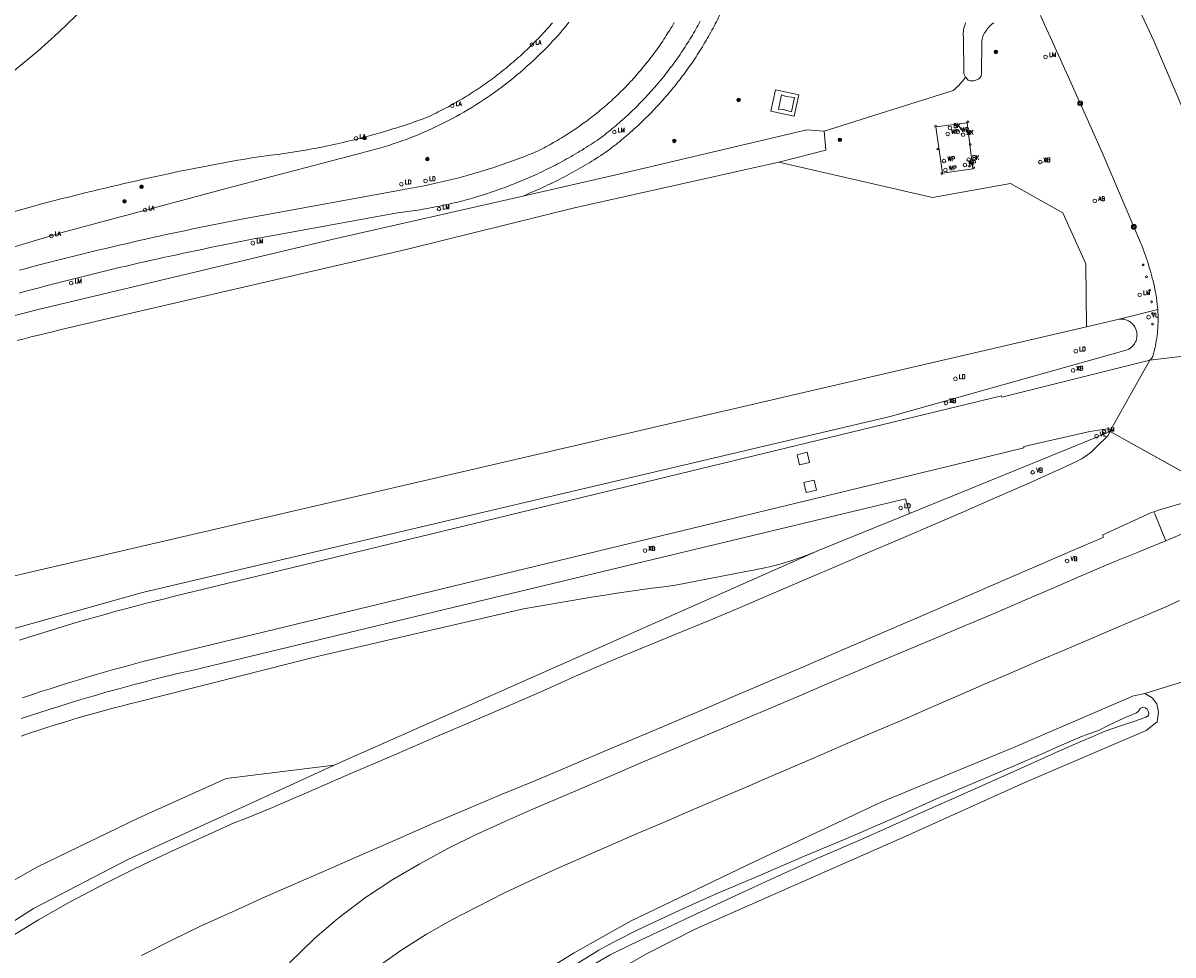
# Model space of a CAD drawing. Header units: metres. Extents: x 138165 to 154469, y 480134 to 494189.
# Tile 160 of 256: x 145928 to 146086, y 485339 to 485467. Entities that reach past the tile are written whole.
import ezdxf

# ---------------------------------------------------------------- set-up
doc = ezdxf.new("R2010")
doc.units = ezdxf.units.M
doc.header["$LTSCALE"] = 0.001
doc.header["$MEASUREMENT"] = 0
for name, color, linetype, lineweight in [('TOP-L-topo objecten punt', 7, 'Continuous', 0), ('TOP-L-topo objecten vlak', 7, 'Continuous', 0), ('TOP-L-water beschoeiing', 7, 'Continuous', 0)]:
    doc.layers.add(name, color=color, linetype=linetype, lineweight=lineweight)
doc.styles.add('Style-STANDARD', font='STANDARD.shx')

# ---------------------------------------------------------------- blocks, each defined once
blk = doc.blocks.new('24')
at = {"layer": 'TOP-L-topo objecten punt', "color": 7, "linetype": 'Continuous', "lineweight": 0}
for radius in [0.025, 0.0182, 0.0115, 0.005]:
    blk.add_circle((0, 0), radius, dxfattribs=at)
blk = doc.blocks.new('40')
at = {"layer": 'TOP-L-topo objecten punt', "color": 7, "linetype": 'Continuous', "lineweight": 0}
blk.add_circle((0, 0), 0.025, dxfattribs=at)
at = {"layer": 'TOP-L-topo objecten punt', "color": 7, "linetype": 'Continuous', "lineweight": 0, "style": 'Style-STANDARD'}
blk.add_text('LA', height=0.06, dxfattribs=at).set_placement((0.048, 0))
blk = doc.blocks.new('72')
at = {"layer": 'TOP-L-topo objecten punt', "color": 7, "linetype": 'Continuous', "lineweight": 0}
blk.add_circle((0, 0), 0.025, dxfattribs=at)
at = {"layer": 'TOP-L-topo objecten punt', "color": 7, "linetype": 'Continuous', "lineweight": 0, "style": 'Style-STANDARD'}
blk.add_text('BK', height=0.06, dxfattribs=at).set_placement((0.0483, 0))
blk = doc.blocks.new('39')
at = {"layer": 'TOP-L-topo objecten punt', "color": 7, "linetype": 'Continuous', "lineweight": 0}
for p, q in [((0.0175, 0.0175), (-0.0175, 0.0175)), ((-0.0175, 0.0175), (-0.0175, -0.0175)), ((0.0175, 0.0175), (0.0175, -0.0175)), ((0.0175, -0.0175), (-0.0175, -0.0175))]:
    blk.add_line(p, q, dxfattribs=at)
blk.add_circle((0, 0), 0.0332, dxfattribs=at)
blk = doc.blocks.new('121')
at = {"layer": 'TOP-L-topo objecten punt', "color": 7, "linetype": 'Continuous', "lineweight": 0}
blk.add_circle((0, 0), 0.025, dxfattribs=at)
at = {"layer": 'TOP-L-topo objecten punt', "color": 7, "linetype": 'Continuous', "lineweight": 0, "style": 'Style-STANDARD'}
blk.add_text('LD', height=0.06, dxfattribs=at).set_placement((0.0483, 0))
blk = doc.blocks.new('73')
at = {"layer": 'TOP-L-topo objecten punt', "color": 7, "linetype": 'Continuous', "lineweight": 0}
blk.add_circle((0, 0), 0.025, dxfattribs=at)
at = {"layer": 'TOP-L-topo objecten punt', "color": 7, "linetype": 'Continuous', "lineweight": 0, "style": 'Style-STANDARD'}
blk.add_text('WP', height=0.06, dxfattribs=at).set_placement((0.0483, 0))
blk = doc.blocks.new('15')
at = {"layer": 'TOP-L-topo objecten punt', "color": 7, "linetype": 'Continuous', "lineweight": 0}
blk.add_circle((0, 0), 0.025, dxfattribs=at)
at = {"layer": 'TOP-L-topo objecten punt', "color": 7, "linetype": 'Continuous', "lineweight": 0, "style": 'Style-STANDARD'}
blk.add_text('VL', height=0.06, dxfattribs=at).set_placement((0.0483, 0))
blk = doc.blocks.new('16')
at = {"layer": 'TOP-L-topo objecten punt', "color": 7, "linetype": 'Continuous', "lineweight": 0}
blk.add_circle((0, 0), 0.025, dxfattribs=at)
at = {"layer": 'TOP-L-topo objecten punt', "color": 7, "linetype": 'Continuous', "lineweight": 0, "style": 'Style-STANDARD'}
blk.add_text('LM', height=0.06, dxfattribs=at).set_placement((0.0483, 0))
blk = doc.blocks.new('10')
at = {"layer": 'TOP-L-topo objecten punt', "linetype": 'Continuous', "lineweight": 0}
blk.add_circle((0, 0), 0.0125, dxfattribs=at)
blk = doc.blocks.new('14')
at = {"layer": 'TOP-L-topo objecten punt', "color": 7, "linetype": 'Continuous', "lineweight": 0}
blk.add_circle((0, 0), 0.025, dxfattribs=at)
at = {"layer": 'TOP-L-topo objecten punt', "color": 7, "linetype": 'Continuous', "lineweight": 0, "style": 'Style-STANDARD'}
blk.add_text('VB', height=0.06, dxfattribs=at).set_placement((0.0483, 0))
blk = doc.blocks.new('11')
at = {"layer": 'TOP-L-topo objecten punt', "color": 7, "linetype": 'Continuous', "lineweight": 0}
blk.add_circle((0, 0), 0.025, dxfattribs=at)
at = {"layer": 'TOP-L-topo objecten punt', "color": 7, "linetype": 'Continuous', "lineweight": 0, "style": 'Style-STANDARD'}
blk.add_text('AB', height=0.06, dxfattribs=at).set_placement((0.0483, 0))

msp = doc.modelspace()

# ---------------------------------------------------------------- linework, layer by layer
at = {"layer": 'TOP-L-topo objecten vlak', "flags": 128}
for points in [[(145941.8, 485475.71), (145940.11, 485473.61), (145937.7, 485470.84), (145935.37, 485468.39), (145932.97, 485466.04), (145930.14, 485463.49), (145926.8, 485460.76), (145923.53, 485458.35), (145920.03, 485456.02), (145916.18, 485453.72), (145911.79, 485451.43), (145907.92, 485449.66), (145903.98, 485448.1), (145901.16, 485447.11)], [(146079.44, 485473.36), (146083.35, 485464.89), (146087.5, 485455.26), (146088.05, 485453.99), (146088.79, 485452.29), (146089.52, 485450.6), (146090.24, 485448.9), (146090.97, 485447.21), (146091.69, 485445.51), (146092.4, 485443.81), (146093.11, 485442.12), (146093.82, 485440.42), (146094.52, 485438.72), (146095.22, 485437.02), (146095.92, 485435.32), (146097.55, 485431.39), (146098.38, 485429.1)], [(146024.7, 485470.48), (146024.57, 485470.18), (146024.43, 485469.88), (146024.3, 485469.58), (146024.16, 485469.28), (146024.02, 485468.99), (146023.88, 485468.69), (146023.74, 485468.4), (146023.6, 485468.1), (146023.45, 485467.81), (146023.3, 485467.52), (146023.15, 485467.23), (146023, 485466.94), (146022.85, 485466.65), (146022.69, 485466.36), (146022.53, 485466.08), (146022.37, 485465.79), (146022.21, 485465.51), (146022.05, 485465.22), (146021.88, 485464.94), (146021.72, 485464.66), (146021.55, 485464.38)], [(146021.55, 485464.38), (146021.72, 485464.66), (146021.88, 485464.94), (146022.05, 485465.22), (146022.21, 485465.51), (146022.37, 485465.79), (146022.53, 485466.08), (146022.69, 485466.36), (146022.85, 485466.65), (146023, 485466.94), (146023.15, 485467.23), (146023.3, 485467.52), (146023.45, 485467.81), (146023.6, 485468.1), (146023.74, 485468.4), (146023.88, 485468.69), (146024.02, 485468.99), (146024.16, 485469.28), (146024.3, 485469.58), (146024.43, 485469.88), (146024.57, 485470.18), (146024.7, 485470.48)], [(145903.64, 485429.62), (145933.27, 485438.57), (145957.54, 485445.04), (145974.67, 485449.55), (145975.28, 485449.7), (145975.89, 485449.86), (145976.49, 485450.02), (145977.1, 485450.19), (145977.7, 485450.37), (145978.3, 485450.56), (145978.9, 485450.75), (145979.5, 485450.96), (145980.09, 485451.16), (145980.68, 485451.38), (145981.27, 485451.6), (145981.86, 485451.83), (145982.44, 485452.07), (145983.02, 485452.31), (145983.6, 485452.56), (145984.17, 485452.82), (145984.74, 485453.09), (145985.31, 485453.36), (145985.88, 485453.64), (145986.44, 485453.92), (145986.99, 485454.22), (145987.55, 485454.52), (145988.1, 485454.82), (145988.64, 485455.13), (145989.19, 485455.45), (145989.73, 485455.78), (145990.26, 485456.11), (145990.79, 485456.45), (145991.32, 485456.79), (145991.84, 485457.14), (145992.36, 485457.5), (145992.87, 485457.86), (145993.38, 485458.23), (145993.89, 485458.61), (145994.39, 485458.99), (145994.88, 485459.38), (145995.37, 485459.78), (145995.86, 485460.18), (145996.34, 485460.58), (145996.82, 485460.99), (145997.29, 485461.41), (145997.75, 485461.83), (145998.21, 485462.26), (145998.67, 485462.7), (145999.12, 485463.14), (145999.54, 485463.54), (145999.95, 485463.96), (146000.36, 485464.38), (146000.76, 485464.8), (146001.16, 485465.23), (146001.55, 485465.66), (146001.93, 485466.1), (146002.31, 485466.55), (146002.68, 485466.99), (146003.05, 485467.45)], [(146020.93, 485467.32), (146021.08, 485467.6)], [(146083.92, 485428.03), (146083.89, 485428.39), (146083.85, 485428.78), (146083.8, 485429.18), (146083.74, 485429.58), (146083.68, 485429.98), (146083.61, 485430.38), (146083.53, 485430.77), (146083.45, 485431.16), (146083.36, 485431.56), (146083.26, 485431.95), (146083.16, 485432.34), (146083.05, 485432.72), (146082.94, 485433.11), (146082.82, 485433.56), (146082.75, 485433.79), (146082.69, 485434.01), (146082.62, 485434.24), (146082.55, 485434.46), (146082.48, 485434.69), (146082.4, 485434.91), (146082.33, 485435.13), (146082.25, 485435.35), (146082.17, 485435.58), (146082.09, 485435.8), (146082.01, 485436.02), (146081.93, 485436.23), (146081.84, 485436.45), (146081.75, 485436.67), (146081.66, 485436.89), (146081.57, 485437.1), (146081.48, 485437.32), (146081.38, 485437.53), (146080.63, 485439.37), (146076.29, 485449.58), (146073.25, 485456.33), (146072.74, 485457.47), (146072.2, 485458.69), (146071.66, 485459.9), (146071.11, 485461.11), (146070.57, 485462.33), (146070.02, 485463.54), (146069.47, 485464.75), (146068.92, 485465.96), (146068.36, 485467.17), (146067.81, 485468.38)], [(145907.17, 485435.91), (145930.67, 485442.53), (145931.54, 485442.76), (145932.41, 485442.98), (145933.27, 485443.2), (145934.14, 485443.42), (145935.01, 485443.64), (145935.88, 485443.85), (145936.75, 485444.07), (145937.61, 485444.28), (145938.48, 485444.49), (145939.36, 485444.7), (145940.23, 485444.9), (145941.1, 485445.11), (145941.97, 485445.31), (145942.84, 485445.51), (145943.71, 485445.71), (145944.59, 485445.91), (145945.46, 485446.1), (145946.33, 485446.29), (145947.21, 485446.48), (145948.08, 485446.67), (145948.96, 485446.86), (145949.83, 485447.04), (145950.39, 485447.16), (145951.11, 485447.3), (145951.82, 485447.44), (145952.54, 485447.58), (145953.26, 485447.72), (145953.98, 485447.86), (145954.7, 485447.99), (145955.42, 485448.12), (145956.14, 485448.25), (145956.87, 485448.38), (145957.59, 485448.51), (145958.31, 485448.63), (145959.03, 485448.76), (145959.75, 485448.88), (145960.13, 485448.94), (145962.1, 485449.2), (145962.54, 485449.26), (145962.98, 485449.31), (145963.41, 485449.37), (145963.85, 485449.43), (145964.28, 485449.5), (145964.72, 485449.56), (145965.15, 485449.63), (145965.59, 485449.7), (145966.02, 485449.77), (145966.46, 485449.84), (145966.89, 485449.92), (145967.33, 485449.99), (145967.76, 485450.07), (145968.19, 485450.15), (145968.62, 485450.24), (145969.06, 485450.32), (145969.49, 485450.41), (145969.92, 485450.5), (145970.35, 485450.59), (145970.78, 485450.68), (145971.21, 485450.77), (145971.64, 485450.87), (145972.07, 485450.97), (145972.5, 485451.07), (145972.93, 485451.17), (145973.35, 485451.28), (145973.78, 485451.38), (145974.21, 485451.49), (145974.63, 485451.6), (145975.06, 485451.71), (145975.48, 485451.83), (145975.91, 485451.94), (145976.33, 485452.06), (145976.76, 485452.18), (145977.18, 485452.3), (145977.6, 485452.42), (145978.03, 485452.55), (145978.45, 485452.68), (145978.87, 485452.81), (145979.29, 485452.94), (145979.71, 485453.07), (145980.13, 485453.21), (145980.55, 485453.34), (145980.96, 485453.48), (145981.38, 485453.62), (145981.8, 485453.77), (145982.21, 485453.91), (145982.63, 485454.06), (145983.04, 485454.2), (145983.36, 485454.32), (145983.65, 485454.45), (145983.94, 485454.59), (145984.23, 485454.72), (145984.51, 485454.86), (145984.8, 485455), (145985.08, 485455.14), (145985.36, 485455.28), (145985.65, 485455.43), (145985.93, 485455.57), (145986.21, 485455.72), (145986.49, 485455.87), (145986.77, 485456.03), (145987.05, 485456.18), (145987.33, 485456.33), (145987.6, 485456.49), (145987.88, 485456.65), (145988.15, 485456.81), (145988.43, 485456.97), (145988.7, 485457.14), (145988.97, 485457.3), (145989.24, 485457.47), (145989.51, 485457.64), (145989.78, 485457.81), (145990.04, 485457.98), (145990.31, 485458.16), (145990.57, 485458.33), (145990.84, 485458.51), (145991.1, 485458.69), (145991.36, 485458.87), (145991.62, 485459.05), (145991.88, 485459.24), (145992.14, 485459.42), (145992.4, 485459.61), (145992.65, 485459.8), (145992.91, 485459.99), (145993.16, 485460.18), (145993.41, 485460.38), (145993.66, 485460.57), (145993.91, 485460.77), (145994.16, 485460.97), (145994.41, 485461.17), (145994.65, 485461.37), (145994.9, 485461.57), (145995.14, 485461.78), (145995.38, 485461.98), (145995.62, 485462.19), (145995.86, 485462.4), (145996.1, 485462.61), (145996.34, 485462.82), (145996.57, 485463.04), (145996.81, 485463.25), (145997.04, 485463.47), (145997.27, 485463.69), (145997.5, 485463.91), (145997.73, 485464.13), (145997.95, 485464.35), (145998.18, 485464.57), (145998.4, 485464.8), (145998.63, 485465.03), (145998.85, 485465.25), (145999.07, 485465.48), (145999.29, 485465.71), (145999.51, 485465.95), (145999.72, 485466.18), (145999.93, 485466.41), (146000.15, 485466.65), (146000.36, 485466.89), (146000.57, 485467.13), (146000.78, 485467.37)], [(146017.51, 485467.42), (146017.36, 485467.16), (146017.21, 485466.9), (146017.06, 485466.65), (146016.9, 485466.39), (146016.74, 485466.14), (146016.42, 485465.63), (146016.26, 485465.38), (146016.1, 485465.13), (146015.93, 485464.88), (146015.76, 485464.63), (146015.42, 485464.14), (146015.25, 485463.9), (146015.08, 485463.65), (146014.9, 485463.41), (146014.72, 485463.17), (146014.55, 485462.93), (146014.36, 485462.69), (146014.18, 485462.45), (146014, 485462.22), (146013.81, 485461.98), (146013.63, 485461.75), (146013.25, 485461.28), (146013.06, 485461.06), (146012.86, 485460.83), (146012.67, 485460.6), (146012.47, 485460.37), (146012.28, 485460.15), (146012.08, 485459.93), (146011.88, 485459.7), (146011.67, 485459.48), (146011.47, 485459.26), (146011.27, 485459.05), (146011.06, 485458.83), (146010.85, 485458.61), (146010.43, 485458.19), (146010.22, 485457.98), (146010.01, 485457.77), (146009.79, 485457.56), (146009.58, 485457.35), (146009.36, 485457.15), (146009.14, 485456.94), (146008.92, 485456.74), (146008.7, 485456.54), (146008.47, 485456.34), (146008.25, 485456.14), (146008.02, 485455.95), (146007.8, 485455.75), (146007.57, 485455.56), (146007.34, 485455.37), (146007.11, 485455.18), (146006.88, 485454.99), (146006.64, 485454.8), (146006.41, 485454.62), (146006.17, 485454.43), (146005.93, 485454.25), (146005.46, 485453.89), (146005.21, 485453.71), (146004.97, 485453.54), (146004.73, 485453.36), (146004.49, 485453.19), (146004.24, 485453.02), (146003.99, 485452.85), (146003.75, 485452.68), (146003.5, 485452.52), (146003.25, 485452.35), (146003, 485452.19), (146002.74, 485452.03), (146002.49, 485451.87), (146002.24, 485451.71), (146001.98, 485451.55), (146001.73, 485451.4), (146001.47, 485451.25), (146001.21, 485451.1), (146000.95, 485450.95), (146000.69, 485450.8), (146000.43, 485450.65), (146000.17, 485450.51), (145999.9, 485450.37), (145999.64, 485450.23), (145999.37, 485450.09), (145999.11, 485449.95), (145998.84, 485449.82), (145998.61, 485449.7), (145998.23, 485449.55), (145997.85, 485449.4), (145997.47, 485449.24), (145997.09, 485449.09), (145996.71, 485448.95), (145996.33, 485448.8), (145995.95, 485448.66), (145995.56, 485448.51), (145995.18, 485448.37), (145994.79, 485448.23), (145994.4, 485448.1), (145994.02, 485447.96), (145993.63, 485447.83), (145993.24, 485447.7), (145992.86, 485447.57), (145992.47, 485447.45), (145992.08, 485447.32), (145991.68, 485447.2), (145991.29, 485447.08), (145990.9, 485446.96), (145990.51, 485446.84), (145990.12, 485446.72), (145989.73, 485446.61), (145989.33, 485446.5), (145988.94, 485446.39), (145988.54, 485446.28), (145988.15, 485446.17), (145987.75, 485446.07), (145987.35, 485445.97), (145986.96, 485445.87), (145986.56, 485445.77), (145986.16, 485445.67), (145985.76, 485445.58), (145985.36, 485445.49), (145984.96, 485445.4), (145984.57, 485445.31), (145984.17, 485445.22), (145983.77, 485445.14), (145983.36, 485445.06), (145982.96, 485444.97), (145982.56, 485444.9), (145982.16, 485444.82), (145981.76, 485444.74), (145981.35, 485444.67), (145980.95, 485444.6), (145980.55, 485444.53), (145980.15, 485444.47), (145957.86, 485440.38), (145956.94, 485440.2), (145956.01, 485440.02), (145955.09, 485439.84), (145954.17, 485439.65), (145953.24, 485439.47), (145952.32, 485439.28), (145951.4, 485439.09), (145950.48, 485438.89), (145949.56, 485438.7), (145948.64, 485438.5), (145947.72, 485438.3), (145946.8, 485438.1), (145945.88, 485437.9), (145944.96, 485437.69), (145944.04, 485437.48), (145943.12, 485437.28), (145942.2, 485437.06), (145941.29, 485436.85), (145940.37, 485436.64), (145939.45, 485436.42), (145938.54, 485436.2), (145937.62, 485435.98), (145936.71, 485435.76), (145935.79, 485435.53), (145934.88, 485435.31), (145933.97, 485435.08), (145933.05, 485434.85), (145932.14, 485434.61), (145931.23, 485434.38), (145930.32, 485434.14), (145929.41, 485433.91), (145928.5, 485433.67), (145927.59, 485433.42)], [(146020.93, 485467.32), (146020.78, 485467.04), (146020.63, 485466.77), (146020.48, 485466.5), (146020.32, 485466.22), (146020.16, 485465.95), (146020, 485465.68), (146019.84, 485465.41), (146019.67, 485465.14), (146019.51, 485464.88), (146019.34, 485464.61), (146019.17, 485464.34), (146019.01, 485464.08), (146018.83, 485463.82), (146018.66, 485463.55), (146018.48, 485463.29), (146018.31, 485463.03), (146018.13, 485462.78), (146017.95, 485462.52), (146017.77, 485462.26), (146017.58, 485462.01), (146017.4, 485461.75), (146017.21, 485461.5), (146017.02, 485461.25), (146016.83, 485461), (146016.64, 485460.75), (146016.45, 485460.5), (146016.26, 485460.25), (146016.06, 485460.01), (146015.86, 485459.76), (146015.66, 485459.52), (146015.46, 485459.28), (146015.26, 485459.04), (146015.05, 485458.8), (146014.85, 485458.56), (146014.64, 485458.32), (146014.43, 485458.09), (146014.22, 485457.85), (146014.01, 485457.62), (146013.8, 485457.39)], [(146013.8, 485457.39), (146014.01, 485457.62), (146014.22, 485457.85), (146014.43, 485458.09), (146014.64, 485458.32), (146014.85, 485458.56), (146015.05, 485458.8), (146015.26, 485459.04), (146015.46, 485459.28), (146015.66, 485459.52), (146015.86, 485459.76), (146016.06, 485460.01), (146016.26, 485460.25), (146016.45, 485460.5), (146016.64, 485460.75), (146016.83, 485461), (146017.02, 485461.25), (146017.21, 485461.5), (146017.4, 485461.75), (146017.58, 485462.01), (146017.77, 485462.26), (146017.95, 485462.52), (146018.13, 485462.78), (146018.31, 485463.03), (146018.48, 485463.29), (146018.66, 485463.55), (146018.83, 485463.82), (146019.01, 485464.08), (146019.17, 485464.34), (146019.34, 485464.61), (146019.51, 485464.88), (146019.67, 485465.14), (146019.84, 485465.41), (146020, 485465.68), (146020.16, 485465.95), (146020.32, 485466.22), (146020.48, 485466.5), (146020.63, 485466.77), (146020.78, 485467.04), (146020.93, 485467.32)], [(146057.52, 485459.94), (146057.43, 485460.09), (146057.34, 485460.27), (146057.26, 485460.46), (146057.22, 485465.38), (146057.22, 485465.41), (146057.2, 485465.66), (146057.2, 485465.91), (146057.22, 485466.17), (146057.25, 485466.42), (146057.3, 485466.67), (146057.36, 485466.92), (146057.44, 485467.16), (146057.53, 485467.4)], [(146061.38, 485467.38), (146061.19, 485467.25), (146061.01, 485467.11), (146060.85, 485466.96), (146060.69, 485466.79), (146060.55, 485466.62), (146060.42, 485466.43), (146060.3, 485466.24), (146060.19, 485466.08), (146060.08, 485465.9), (146059.99, 485465.72), (146059.91, 485465.52), (146059.85, 485465.32), (146059.8, 485465.12), (146059.77, 485464.91), (146059.75, 485464.7), (146059.69, 485460.46), (146059.69, 485460.41), (146059.69, 485460.29), (146059.67, 485460.18), (146059.64, 485460.07), (146059.58, 485459.96), (146059.52, 485459.86), (146059.44, 485459.77), (146059.36, 485459.69), (146059.26, 485459.63), (146059.15, 485459.58), (146059.04, 485459.54), (146058.94, 485459.5), (146058.79, 485459.46), (146058.64, 485459.43), (146058.48, 485459.42), (146058.32, 485459.42), (146058.16, 485459.44), (146058.01, 485459.48), (146057.86, 485459.53), (146057.8, 485459.59), (146057.67, 485459.75), (146057.54, 485459.91), (146057.52, 485459.94)], [(146021.04, 485463.54), (146021.21, 485463.82), (146021.38, 485464.1), (146021.55, 485464.38)], [(146021.04, 485463.54), (146020.86, 485463.27), (146020.68, 485462.99), (146020.5, 485462.72), (146020.32, 485462.44)], [(146020.32, 485462.44), (146020.5, 485462.72), (146020.68, 485462.99), (146020.86, 485463.27), (146021.04, 485463.54)], [(146020.14, 485462.17), (146019.96, 485461.9), (146019.77, 485461.64), (146019.58, 485461.36), (146019.39, 485461.1), (146019.2, 485460.83), (146019.01, 485460.57), (146018.82, 485460.31), (146018.62, 485460.04), (146018.42, 485459.78), (146018.22, 485459.52), (146018.02, 485459.27), (146017.82, 485459.01), (146017.62, 485458.75), (146017.41, 485458.5), (146017.2, 485458.25), (146016.99, 485457.99), (146016.79, 485457.74), (146016.57, 485457.49), (146016.36, 485457.25), (146016.14, 485457), (146015.93, 485456.76), (146015.71, 485456.52), (146015.49, 485456.27), (146015.27, 485456.03), (146015.05, 485455.79)], [(146015.05, 485455.79), (146015.27, 485456.03), (146015.49, 485456.27), (146015.71, 485456.52), (146015.93, 485456.76), (146016.14, 485457), (146016.36, 485457.25), (146016.57, 485457.49), (146016.79, 485457.74), (146016.99, 485457.99), (146017.2, 485458.25), (146017.41, 485458.5), (146017.62, 485458.75), (146017.82, 485459.01), (146018.02, 485459.27), (146018.22, 485459.52), (146018.42, 485459.78), (146018.62, 485460.04), (146018.82, 485460.31), (146019.01, 485460.57), (146019.2, 485460.83), (146019.39, 485461.1), (146019.58, 485461.36), (146019.77, 485461.64), (146019.96, 485461.9), (146020.14, 485462.17)], [(146020.14, 485462.17), (146020.32, 485462.44)], [(146057.52, 485459.94), (146057.41, 485459.78), (146057.26, 485459.58), (146057.1, 485459.38), (146056.93, 485459.18), (146056.76, 485458.99), (146056.59, 485458.8), (146056.41, 485458.62), (146056.22, 485458.44), (146056.03, 485458.27), (146055.83, 485458.1), (146038.08, 485452.53)], [(146031.41, 485458.17), (146030.79, 485455.24), (146033.99, 485454.58), (146034.6, 485457.51), (146031.41, 485458.17)], [(146012.71, 485456.25), (146012.93, 485456.48)], [(146013.59, 485457.16), (146013.37, 485456.93), (146013.15, 485456.7), (146012.93, 485456.48)], [(146012.93, 485456.48), (146013.15, 485456.7), (146013.37, 485456.93), (146013.59, 485457.16)], [(146013.59, 485457.16), (146013.8, 485457.39)], [(146034.03, 485457.11), (146033.61, 485455.15), (146032.51, 485455.48), (146031.85, 485455.52), (146032.26, 485457.49), (146032.89, 485457.29), (146034.03, 485457.11)], [(146012.71, 485456.25), (146012.49, 485456.03), (146012.27, 485455.81), (146012.05, 485455.59), (146011.82, 485455.37), (146011.59, 485455.15), (146011.36, 485454.94), (146011.13, 485454.72), (146010.9, 485454.51), (146010.67, 485454.3), (146010.44, 485454.09), (146010.2, 485453.88)], [(146010.2, 485453.88), (146010.44, 485454.09), (146010.67, 485454.3), (146010.9, 485454.51), (146011.13, 485454.72), (146011.36, 485454.94), (146011.59, 485455.15), (146011.82, 485455.37), (146012.05, 485455.59), (146012.27, 485455.81), (146012.49, 485456.03), (146012.71, 485456.25)], [(146014.82, 485455.55), (146014.59, 485455.32), (146014.37, 485455.08), (146014.14, 485454.85), (146013.91, 485454.62), (146013.67, 485454.39), (146013.44, 485454.16), (146013.21, 485453.93), (146012.97, 485453.71), (146012.73, 485453.48), (146012.49, 485453.26), (146012.25, 485453.03), (146012.01, 485452.81), (146011.77, 485452.6), (146011.52, 485452.38), (146011.28, 485452.16), (146011.03, 485451.95)], [(146011.03, 485451.95), (146011.28, 485452.16), (146011.52, 485452.38), (146011.77, 485452.6), (146012.01, 485452.81), (146012.25, 485453.03), (146012.49, 485453.26), (146012.73, 485453.48), (146012.97, 485453.71), (146013.21, 485453.93), (146013.44, 485454.16), (146013.67, 485454.39), (146013.91, 485454.62), (146014.14, 485454.85), (146014.37, 485455.08), (146014.59, 485455.32), (146014.82, 485455.55)], [(146014.82, 485455.55), (146015.05, 485455.79)], [(146009.96, 485453.67), (146009.73, 485453.47), (146009.49, 485453.26), (146009.25, 485453.06), (146009.01, 485452.86), (146008.76, 485452.66), (146008.52, 485452.46), (146008.27, 485452.27), (146008.02, 485452.07), (146007.78, 485451.88), (146007.53, 485451.69), (146007.28, 485451.5), (146007.03, 485451.31), (146006.92, 485451.24), (146006.63, 485451.05), (146006.34, 485450.86), (146006.04, 485450.67)], [(146006.04, 485450.67), (146006.34, 485450.86), (146006.63, 485451.05), (146006.92, 485451.24), (146007.03, 485451.31), (146007.28, 485451.5), (146007.53, 485451.69), (146007.78, 485451.88), (146008.02, 485452.07), (146008.27, 485452.27), (146008.52, 485452.46), (146008.76, 485452.66), (146009.01, 485452.86), (146009.25, 485453.06), (146009.49, 485453.26), (146009.73, 485453.47), (146009.96, 485453.67)], [(146009.96, 485453.67), (146010.2, 485453.88)], [(146053.44, 485453.11), (146057.75, 485453.66), (146058.5, 485447.35), (146054.33, 485446.75), (146053.44, 485453.11)], [(146038.08, 485452.53), (146035.73, 485452.69), (146011.11, 485446.86), (145996.7, 485443.59)], [(146010.78, 485451.74), (146010.53, 485451.53), (146010.28, 485451.32), (146010.03, 485451.11), (146009.77, 485450.91)], [(146009.77, 485450.91), (146010.03, 485451.11), (146010.28, 485451.32), (146010.53, 485451.53), (146010.78, 485451.74)], [(146010.78, 485451.74), (146011.03, 485451.95)], [(146038.08, 485452.53), (146038.34, 485449.92), (146031.86, 485448.23)], [(146005.15, 485450.11), (146004.85, 485449.92), (146004.55, 485449.74), (146004.25, 485449.56), (146003.95, 485449.38), (146003.65, 485449.21), (146003.34, 485449.03), (146003.04, 485448.86), (146002.73, 485448.69), (146002.43, 485448.52), (146002.12, 485448.35), (146001.81, 485448.18), (146001.5, 485448.02), (146001.19, 485447.86), (146000.88, 485447.7), (146000.57, 485447.54), (146000.25, 485447.38), (145999.94, 485447.23), (145999.62, 485447.07), (145999.31, 485446.92), (145998.99, 485446.77), (145998.67, 485446.62), (145998.35, 485446.48), (145998.03, 485446.33), (145997.71, 485446.19), (145997.39, 485446.05), (145997.07, 485445.91), (145996.75, 485445.77), (145996.42, 485445.64), (145996.1, 485445.51), (145995.78, 485445.37)], [(145995.78, 485445.37), (145996.1, 485445.51), (145996.42, 485445.64), (145996.75, 485445.77), (145997.07, 485445.91), (145997.39, 485446.05), (145997.71, 485446.19), (145998.03, 485446.33), (145998.35, 485446.48), (145998.67, 485446.62), (145998.99, 485446.77), (145999.31, 485446.92), (145999.62, 485447.07), (145999.94, 485447.23), (146000.25, 485447.38), (146000.57, 485447.54), (146000.88, 485447.7), (146001.19, 485447.86), (146001.5, 485448.02), (146001.81, 485448.18), (146002.12, 485448.35), (146002.43, 485448.52), (146002.73, 485448.69), (146003.04, 485448.86), (146003.34, 485449.03), (146003.65, 485449.21), (146003.95, 485449.38), (146004.25, 485449.56), (146004.55, 485449.74), (146004.85, 485449.92), (146005.15, 485450.11)], [(146005.15, 485450.11), (146005.45, 485450.29), (146005.75, 485450.48), (146006.04, 485450.67)], [(146009.52, 485450.7), (146009.26, 485450.5), (146009, 485450.3), (146008.74, 485450.1), (146008.48, 485449.9), (146008.18, 485449.68), (146008.03, 485449.58), (146007.73, 485449.38), (146007.43, 485449.18), (146007.12, 485448.98), (146006.82, 485448.79), (146006.51, 485448.59), (146006.2, 485448.4), (146005.9, 485448.22), (146005.59, 485448.03), (146005.27, 485447.84)], [(146005.27, 485447.84), (146005.59, 485448.03), (146005.9, 485448.22), (146006.2, 485448.4), (146006.51, 485448.59), (146006.82, 485448.79), (146007.12, 485448.98), (146007.43, 485449.18), (146007.73, 485449.38), (146008.03, 485449.58), (146008.18, 485449.68), (146008.48, 485449.9), (146008.74, 485450.1), (146009, 485450.3), (146009.26, 485450.5), (146009.52, 485450.7)], [(146009.52, 485450.7), (146009.77, 485450.91)], [(145913.04, 485423.58), (145930, 485427.97), (145970.49, 485437.65), (145996.7, 485443.59), (145996.86, 485443.65), (145997.19, 485443.79), (145997.52, 485443.93), (145997.86, 485444.07), (145998.19, 485444.22), (145998.52, 485444.36), (145998.85, 485444.51), (145999.18, 485444.66), (145999.51, 485444.81), (145999.84, 485444.96), (146000.17, 485445.12), (146000.49, 485445.27), (146000.82, 485445.43), (146001.14, 485445.59), (146001.47, 485445.75), (146001.79, 485445.92), (146002.11, 485446.08), (146002.43, 485446.25), (146002.75, 485446.42), (146003.07, 485446.59), (146003.39, 485446.77), (146003.7, 485446.94), (146004.02, 485447.12), (146004.34, 485447.3), (146004.65, 485447.48)], [(145927.26, 485423.77), (145928.24, 485424.02), (145929.21, 485424.26), (145930.19, 485424.5), (145931.17, 485424.74), (145932.15, 485424.98), (145933.13, 485425.22), (145934.11, 485425.46), (145935.09, 485425.69), (145936.08, 485425.92), (145937.06, 485426.15), (145938.04, 485426.38), (145939.02, 485426.6), (145940, 485426.83), (145940.99, 485427.05), (145980.9, 485436.32), (146003.8, 485441.98), (146031.86, 485448.23)], [(146004.65, 485447.48), (146004.34, 485447.3), (146004.02, 485447.12), (146003.7, 485446.94), (146003.39, 485446.77), (146003.07, 485446.59), (146002.75, 485446.42), (146002.43, 485446.25), (146002.11, 485446.08), (146001.79, 485445.92), (146001.47, 485445.75), (146001.14, 485445.59), (146000.82, 485445.43), (146000.49, 485445.27), (146000.17, 485445.12), (145999.84, 485444.96), (145999.51, 485444.81), (145999.18, 485444.66), (145998.85, 485444.51), (145998.52, 485444.36), (145998.19, 485444.22), (145997.86, 485444.07), (145997.52, 485443.93), (145997.19, 485443.79), (145996.86, 485443.65), (145996.7, 485443.59)], [(146004.65, 485447.48), (146004.96, 485447.66), (146005.27, 485447.84)], [(146031.86, 485448.23), (146052.98, 485443.4), (146063.67, 485445.31), (146070.86, 485441.28), (146074.04, 485434.3), (146074.13, 485425.66)], [(145995.45, 485445.24), (145995.78, 485445.37)], [(145995.45, 485445.24), (145995.12, 485445.12), (145994.8, 485444.99), (145994.47, 485444.87), (145994.14, 485444.74), (145993.81, 485444.62), (145993.48, 485444.51), (145993.15, 485444.39), (145992.82, 485444.27), (145992.49, 485444.16), (145992.15, 485444.05), (145991.82, 485443.94), (145991.49, 485443.83), (145991.15, 485443.73), (145990.82, 485443.63), (145990.48, 485443.52), (145990.15, 485443.42), (145989.81, 485443.33), (145989.47, 485443.23), (145989.14, 485443.14), (145988.8, 485443.05), (145988.46, 485442.96)], [(145988.46, 485442.96), (145988.8, 485443.05), (145989.14, 485443.14), (145989.47, 485443.23), (145989.81, 485443.33), (145990.15, 485443.42), (145990.48, 485443.52), (145990.82, 485443.63), (145991.15, 485443.73), (145991.49, 485443.83), (145991.82, 485443.94), (145992.15, 485444.05), (145992.49, 485444.16), (145992.82, 485444.27), (145993.15, 485444.39), (145993.48, 485444.51), (145993.81, 485444.62), (145994.14, 485444.74), (145994.47, 485444.87), (145994.8, 485444.99), (145995.12, 485445.12), (145995.45, 485445.24)], [(145996.7, 485443.59), (145970.49, 485437.65), (145930, 485427.97), (145913.04, 485423.58), (145912.64, 485423.47), (145911.95, 485423.27), (145911.26, 485423.07), (145910.57, 485422.86), (145909.88, 485422.66), (145909.19, 485422.45), (145908.5, 485422.24), (145907.82, 485422.03), (145907.13, 485421.81), (145906.44, 485421.6), (145905.76, 485421.38), (145905.07, 485421.16)], [(145988.12, 485442.87), (145987.78, 485442.78), (145987.44, 485442.7), (145987.1, 485442.62), (145986.76, 485442.54), (145986.42, 485442.46), (145986.07, 485442.38), (145985.73, 485442.31), (145985.39, 485442.23), (145985.04, 485442.16), (145984.7, 485442.1), (145984.36, 485442.03), (145984.01, 485441.97), (145983.67, 485441.9), (145983.32, 485441.84), (145982.98, 485441.78), (145982.63, 485441.73)], [(145982.63, 485441.73), (145982.98, 485441.78), (145983.32, 485441.84), (145983.67, 485441.9), (145984.01, 485441.97), (145984.36, 485442.03), (145984.7, 485442.1), (145985.04, 485442.16), (145985.39, 485442.23), (145985.73, 485442.31), (145986.07, 485442.38), (145986.42, 485442.46), (145986.76, 485442.54), (145987.1, 485442.62), (145987.44, 485442.7), (145987.78, 485442.78), (145988.12, 485442.87)], [(145988.12, 485442.87), (145988.46, 485442.96)], [(145982.28, 485441.67), (145981.94, 485441.62), (145981.59, 485441.57), (145981.24, 485441.52), (145980.9, 485441.47), (145980.55, 485441.43), (145980.2, 485441.39), (145979.85, 485441.35), (145979.5, 485441.31), (145960.41, 485437.83), (145960.26, 485437.8), (145959.34, 485437.62), (145958.41, 485437.45), (145957.49, 485437.27), (145956.57, 485437.08), (145955.64, 485436.9), (145954.72, 485436.71), (145953.8, 485436.52), (145952.88, 485436.33), (145951.95, 485436.14), (145951.03, 485435.95), (145950.11, 485435.75), (145949.19, 485435.55), (145948.27, 485435.35), (145947.35, 485435.15), (145946.43, 485434.95), (145945.52, 485434.74), (145945, 485434.62), (145944.08, 485434.41), (145943.16, 485434.2), (145942.23, 485433.99), (145941.31, 485433.77), (145940.39, 485433.55), (145939.47, 485433.33), (145938.55, 485433.11), (145937.63, 485432.89), (145936.71, 485432.66), (145935.8, 485432.43), (145934.88, 485432.2), (145933.96, 485431.97), (145933.04, 485431.74), (145932.12, 485431.5), (145931.21, 485431.26), (145930.29, 485431.02), (145929.38, 485430.78), (145928.46, 485430.54)], [(145928.46, 485430.54), (145929.38, 485430.78), (145930.29, 485431.02), (145931.21, 485431.26), (145932.12, 485431.5), (145933.04, 485431.74), (145933.96, 485431.97), (145934.88, 485432.2), (145935.8, 485432.43), (145936.71, 485432.66), (145937.63, 485432.89), (145938.55, 485433.11), (145939.47, 485433.33), (145940.39, 485433.55), (145941.31, 485433.77), (145942.23, 485433.99), (145943.16, 485434.2), (145944.08, 485434.41), (145945, 485434.62), (145945.52, 485434.74), (145946.43, 485434.95), (145947.35, 485435.15), (145948.27, 485435.35), (145949.19, 485435.55), (145950.11, 485435.75), (145951.03, 485435.95), (145951.95, 485436.14), (145952.88, 485436.33), (145953.8, 485436.52), (145954.72, 485436.71), (145955.64, 485436.9), (145956.57, 485437.08), (145957.49, 485437.27), (145958.41, 485437.45), (145959.34, 485437.62), (145960.26, 485437.8), (145960.41, 485437.83), (145979.5, 485441.31), (145979.85, 485441.35), (145980.2, 485441.39), (145980.55, 485441.43), (145980.9, 485441.47), (145981.24, 485441.52), (145981.59, 485441.57), (145981.94, 485441.62), (145982.28, 485441.67)], [(145982.28, 485441.67), (145982.63, 485441.73)], [(145927.55, 485430.29), (145928.46, 485430.54)], [(146078.63, 485426.71), (146083.92, 485428.03)], [(146082.81, 485421.06), (146082.87, 485421.11), (146082.93, 485421.16), (146082.98, 485421.22), (146083.04, 485421.28), (146083.08, 485421.34), (146083.13, 485421.41), (146083.16, 485421.48), (146083.2, 485421.56), (146083.22, 485421.63), (146083.32, 485421.98), (146083.42, 485422.33), (146083.5, 485422.68), (146083.58, 485423.03), (146083.65, 485423.38), (146083.71, 485423.73), (146083.77, 485424.09), (146083.82, 485424.44), (146083.86, 485424.8), (146083.89, 485425.16), (146083.92, 485425.52), (146083.94, 485425.87), (146083.96, 485426.23), (146083.96, 485426.59), (146083.96, 485426.95), (146083.96, 485427.31), (146083.94, 485427.67), (146083.92, 485428.03)], [(146078.63, 485426.71), (146078.76, 485426.72), (146078.89, 485426.72), (146079.02, 485426.71), (146079.15, 485426.7), (146079.28, 485426.68), (146079.41, 485426.65), (146079.53, 485426.61), (146079.66, 485426.57), (146079.78, 485426.52), (146079.89, 485426.46), (146080.01, 485426.39), (146080.11, 485426.32), (146080.22, 485426.24), (146080.32, 485426.16), (146080.42, 485426.07), (146080.5, 485425.97), (146080.59, 485425.87), (146080.67, 485425.77), (146080.74, 485425.66), (146080.8, 485425.55), (146080.86, 485425.43), (146080.91, 485425.31), (146080.95, 485425.19), (146080.99, 485425.06), (146081.02, 485424.93), (146081.04, 485424.8), (146081.05, 485424.67), (146081.06, 485424.54), (146081.05, 485424.41), (146081.04, 485424.28), (146081.03, 485424.15), (146081, 485424.03), (146080.97, 485423.9), (146080.93, 485423.78), (146080.88, 485423.65), (146080.83, 485423.53), (146080.76, 485423.42), (146080.7, 485423.31), (146080.62, 485423.2), (146080.54, 485423.1), (146080.45, 485423), (146080.36, 485422.91), (146080.26, 485422.82), (146080.16, 485422.74), (146080.05, 485422.67), (146079.94, 485422.6), (146079.83, 485422.54), (146079.71, 485422.49), (146079.58, 485422.44), (146047.17, 485413.34), (145944.48, 485389.18), (145921.3, 485382.66)], [(146074.13, 485425.66), (146078.63, 485426.71)], [(146074.13, 485425.66), (145917.2, 485389.24)], [(146100.75, 485423.24), (146082.81, 485421.06)], [(145927.59, 485382.62), (145928.9, 485383.05), (145930.22, 485383.47), (145931.54, 485383.88), (145932.86, 485384.29), (145934.19, 485384.69), (145935.52, 485385.08), (145936.84, 485385.47), (145938.17, 485385.85), (145939.51, 485386.22), (145940.84, 485386.59), (145942.18, 485386.95), (145943.52, 485387.31), (145944.86, 485387.65), (145946.2, 485387.99), (145947.54, 485388.32), (145948.89, 485388.65), (145950.23, 485388.97), (146062.44, 485416.17), (146062.51, 485415.99), (146082.81, 485421.06)], [(146082.81, 485421.06), (146077.38, 485411.38)], [(145925.97, 485341.61), (145930.23, 485344.22), (145934.58, 485346.71), (145939.01, 485349.04), (145943.48, 485351.27), (145948, 485353.42), (145952.55, 485355.49), (145957.1, 485357.54), (145958.79, 485358.18), (145962.01, 485359.53), (145968.37, 485362.28), (145973.21, 485364.36), (145978.36, 485366.58), (145984.67, 485369.29), (145991.77, 485372.35), (145999.11, 485375.51), (146003.94, 485377.67), (146006.69, 485378.89), (146008.92, 485379.84), (146013.39, 485381.66), (146017.5, 485383.35), (146022.23, 485385.29), (146026.56, 485387.12), (146030.48, 485388.81), (146035.94, 485391.15), (146040.03, 485392.88), (146044.94, 485394.97), (146049.36, 485396.86), (146052.99, 485398.41), (146056.81, 485400.06), (146060.86, 485401.83), (146066, 485404.07), (146070.76, 485406.26), (146072.77, 485407.16), (146073.46, 485407.54), (146074.08, 485407.93), (146074.76, 485408.45), (146075.52, 485409.16), (146077.07, 485410.68), (146077.37, 485411.28)], [(146077.38, 485411.38), (146077.37, 485411.41), (146077.36, 485411.43), (146077.36, 485411.45), (146077.35, 485411.47), (146077.33, 485411.49), (146077.32, 485411.52), (146077.3, 485411.53), (146077.29, 485411.55), (146077.27, 485411.57), (146077.25, 485411.58), (146077.23, 485411.59), (146077.2, 485411.6), (146077.18, 485411.61), (146077.16, 485411.62), (146077.13, 485411.62), (146077.11, 485411.62), (146076.38, 485411.54), (146074.58, 485411.29), (146065.53, 485409.21), (146065.53, 485409.04), (146055.99, 485406.68), (145949.72, 485380.97), (145948.43, 485380.66), (145947.14, 485380.34), (145945.85, 485380.01), (145944.56, 485379.68), (145943.27, 485379.34), (145941.99, 485378.99), (145940.71, 485378.64), (145939.43, 485378.28), (145938.15, 485377.91), (145936.88, 485377.53), (145935.6, 485377.15), (145934.33, 485376.76), (145933.06, 485376.37), (145931.79, 485375.97), (145930.52, 485375.56), (145929.26, 485375.14), (145928, 485374.72)], [(146077.37, 485411.28), (146073.83, 485409.83), (146049.81, 485400.02)], [(146077.37, 485411.28), (146077.38, 485411.31), (146077.38, 485411.33), (146077.38, 485411.36), (146077.38, 485411.38)], [(146077.37, 485411.28), (146094.16, 485401.95)], [(146094.15, 485401.95), (146077.37, 485411.28)], [(146034.72, 485406.71), (146034.41, 485408.09), (146035.77, 485408.43), (146036.09, 485407.03), (146034.72, 485406.71)], [(146037.06, 485403.22), (146035.64, 485402.89), (146035.32, 485404.29), (146036.72, 485404.61), (146037.06, 485403.22)], [(145927.84, 485371.86), (145929.12, 485372.29), (145930.41, 485372.72), (145931.69, 485373.13), (145932.98, 485373.54), (145934.27, 485373.94), (145935.57, 485374.33), (145936.86, 485374.72), (145938.16, 485375.09), (145939.46, 485375.47), (145940.76, 485375.83), (145942.07, 485376.18), (145943.37, 485376.53), (145944.68, 485376.88), (145945.99, 485377.21), (145947.3, 485377.54), (145948.62, 485377.86), (145949.93, 485378.17), (145951.25, 485378.47), (145985.95, 485386.86), (146049.25, 485402.05), (146049.81, 485400.02)], [(146094.15, 485401.95), (146093.93, 485402.02), (146093.22, 485402.09), (146092.6, 485402.11), (146091.55, 485402.09), (146090.45, 485401.99), (146088.96, 485401.76), (146086.81, 485401.28), (146084, 485400.46), (146083.39, 485400.25)], [(146083.39, 485400.25), (146083.07, 485400.14), (146079.65, 485398.59), (146076.35, 485397.11), (146076.41, 485396.74), (146071.86, 485394.78), (146067.28, 485392.79), (146062.66, 485390.8), (146058.04, 485388.81), (146053.52, 485386.85), (146048.94, 485384.89), (146044.37, 485382.91), (146039.87, 485380.97), (146035.26, 485378.99), (146030.69, 485377.03), (146025.99, 485375.03), (146021.39, 485373.07), (146016.79, 485371.12), (146012.19, 485369.16), (146007.54, 485367.19), (146002.9, 485365.22), (145998.27, 485363.29), (145993.65, 485361.39), (145989.11, 485359.48), (145984.36, 485357.45), (145979.59, 485355.36), (145974.57, 485353.15), (145970.09, 485351.2), (145965.88, 485349.36), (145961.35, 485347.4), (145956.95, 485345.4), (145952.66, 485343.45), (145948.59, 485341.48), (145944.35, 485339.34)], [(146049.81, 485400.02), (146037.42, 485394.98)], [(146085, 485396.26), (146084.97, 485396.36), (146083.49, 485399.98), (146083.39, 485400.25)], [(146085, 485396.26), (146085.45, 485396.44), (146088.89, 485397.91), (146090.49, 485398.58), (146091.93, 485399.18), (146092.94, 485399.62), (146094.1, 485400.1), (146094.52, 485400.32), (146094.61, 485400.4), (146094.67, 485400.47), (146094.76, 485400.64), (146094.8, 485400.79), (146094.83, 485400.96), (146094.82, 485401.11)], [(145927.83, 485369.45), (145928.96, 485369.84), (145930.1, 485370.21), (145931.23, 485370.58), (145932.37, 485370.95), (145933.52, 485371.3), (145934.66, 485371.65), (145935.81, 485371.99), (145936.96, 485372.33), (145938.11, 485372.66), (145939.26, 485372.97), (145940.42, 485373.29), (145941.57, 485373.59), (145942.73, 485373.89), (145943.89, 485374.18), (145968.46, 485380.38), (145996.8, 485386.91), (145998.4, 485387.2), (146000, 485387.49), (146001.6, 485387.77), (146003.21, 485388.04), (146004.81, 485388.3), (146006.42, 485388.56), (146008.02, 485388.81), (146009.63, 485389.06), (146011.24, 485389.3), (146012.85, 485389.53), (146014.46, 485389.75), (146016.07, 485389.97), (146017.68, 485390.18), (146027.36, 485392.06), (146027.9, 485392.15), (146028.45, 485392.25), (146028.99, 485392.36), (146029.53, 485392.47), (146030.07, 485392.59), (146030.61, 485392.71), (146031.15, 485392.84), (146031.68, 485392.98), (146032.21, 485393.13), (146032.74, 485393.29), (146033.27, 485393.45), (146033.8, 485393.61), (146034.32, 485393.79), (146034.85, 485393.97), (146035.36, 485394.16), (146035.88, 485394.35), (146036.4, 485394.56), (146036.91, 485394.77), (146037.42, 485394.98)], [(145964.67, 485338.31), (145968.17, 485341.73), (145971.33, 485344.41), (145975.12, 485347.32), (145978.85, 485349.76), (145982.57, 485351.93), (145986.42, 485354.01), (145990.24, 485355.91), (145994.14, 485357.7), (145997.86, 485359.33), (146001.53, 485360.91), (146005.26, 485362.51), (146008.94, 485364.07), (146012.62, 485365.63), (146016.3, 485367.19), (146019.98, 485368.76), (146023.67, 485370.32), (146027.35, 485371.88), (146031.03, 485373.44), (146034.71, 485375), (146038.4, 485376.57), (146042.08, 485378.13), (146045.76, 485379.69), (146049.44, 485381.25), (146051.99, 485382.32), (146057.03, 485384.44), (146061.45, 485386.3), (146065.67, 485388.11), (146069.73, 485389.87), (146074.05, 485391.73), (146078.03, 485393.44), (146081.2, 485394.73), (146083.31, 485395.59), (146085, 485396.26)], [(146037.42, 485394.98), (145970.82, 485365.46)], [(146086.89, 485388.06), (146085.25, 485387.32), (146082.85, 485386.28), (146078.51, 485384.44), (146074.82, 485382.88), (146071.14, 485381.32), (146067.46, 485379.75), (146063.79, 485378.16), (146060.12, 485376.57), (146056.45, 485374.99), (146052.77, 485373.4), (146049.11, 485371.8), (146045.43, 485370.22), (146041.75, 485368.65), (146038.08, 485367.08), (146034.4, 485365.49), (146030.73, 485363.91), (146027.06, 485362.33), (146023.38, 485360.75), (146019.7, 485359.18), (146016.02, 485357.61), (146012.35, 485356.03), (146008.68, 485354.44), (146005.01, 485352.84), (146001.36, 485351.22), (145997.71, 485349.57), (145994.09, 485347.88), (145990.52, 485346.08), (145986.98, 485344.22), (145983.5, 485342.25), (145980.12, 485340.12), (145976.86, 485337.81)], [(146082.14, 485375.33), (146087.88, 485377.09)], [(145985.87, 485324.73), (145990.4, 485329.98), (145996.73, 485335.37), (146003.75, 485339.71), (146011.51, 485344.06), (146028.5, 485352.19), (146046.04, 485360.43), (146064.02, 485367.85), (146080.57, 485374.99), (146082.14, 485375.33)], [(146006.42, 485335.39), (146013.88, 485339.68), (146020.49, 485343.01), (146031.48, 485347.83), (146049.24, 485355.68), (146065.64, 485363.08), (146082.3, 485370.22), (146083.81, 485371.4), (146084.03, 485372.74), (146083.77, 485373.89), (146083.12, 485374.71), (146082.14, 485375.33)], [(146006.76, 485338.3), (146008.69, 485339.41), (146011.59, 485340.86), (146016.5, 485343.15), (146020.58, 485345.07), (146025.98, 485347.56), (146031.31, 485350.06), (146037.02, 485352.61), (146043.18, 485355.28), (146050.96, 485358.74), (146057.67, 485361.7), (146064.14, 485364.58), (146070.74, 485367.57), (146073.57, 485368.79), (146074.88, 485369.34), (146076.55, 485370.08), (146078.94, 485370.91), (146080.63, 485371.46), (146082.3, 485372.08), (146082.66, 485372.27), (146082.69, 485372.61), (146082.58, 485372.89), (146082.44, 485373.16), (146082.17, 485373.35), (146081.75, 485373.38), (146081.51, 485373.23), (146081.26, 485372.9), (146081, 485372.67), (146079.24, 485371.9), (146077.2, 485370.97), (146075.77, 485370.25), (146074.31, 485369.74), (146073.33, 485369.36), (146070.46, 485368.14), (146068.47, 485367.22), (146062.57, 485364.68), (146053.63, 485360.91), (146048.18, 485358.4), (146041.3, 485355.45), (146035.26, 485352.94), (146029.05, 485350.23), (146023.26, 485347.79), (146017.68, 485345.31), (146012.6, 485342.91), (146009.15, 485341.17), (146007.14, 485340.08), (146003.66, 485337.94)], [(145970.82, 485365.46), (145955.98, 485363.62), (145943.9, 485358.2), (145930.09, 485351.53), (145917.76, 485344.52), (145902.55, 485331.98), (145890.3, 485320.18), (145876.3, 485306.69), (145863.54, 485292.12), (145855.73, 485279.29), (145847.45, 485263.51)], [(145970.82, 485365.46), (145957.11, 485359.2), (145942.55, 485352.57), (145929.52, 485345.78), (145918.58, 485338.79), (145906.88, 485330.05), (145895.73, 485319.46), (145884.51, 485306.95), (145873.5, 485292.42), (145863.71, 485274.58), (145855.02, 485257.08), (145852.03, 485251.39)]]:
    msp.add_lwpolyline(points, dxfattribs=at)
at = {"layer": 'TOP-L-water beschoeiing', "flags": 128}
for points in [[(146000.78, 485467.37), (146000.57, 485467.13), (146000.36, 485466.89), (146000.15, 485466.65), (145999.93, 485466.41), (145999.72, 485466.18), (145999.51, 485465.95), (145999.29, 485465.71), (145999.07, 485465.48), (145998.85, 485465.25), (145998.63, 485465.03), (145998.4, 485464.8), (145998.18, 485464.57), (145997.95, 485464.35), (145997.73, 485464.13), (145997.5, 485463.91), (145997.27, 485463.69), (145997.04, 485463.47), (145996.81, 485463.25), (145996.57, 485463.04), (145996.34, 485462.82), (145996.1, 485462.61), (145995.86, 485462.4), (145995.62, 485462.19), (145995.38, 485461.98), (145995.14, 485461.78), (145994.9, 485461.57), (145994.65, 485461.37), (145994.41, 485461.17), (145994.16, 485460.97), (145993.91, 485460.77), (145993.66, 485460.57), (145993.41, 485460.38), (145993.16, 485460.18), (145992.91, 485459.99), (145992.65, 485459.8), (145992.4, 485459.61), (145992.14, 485459.42), (145991.88, 485459.24), (145991.62, 485459.05), (145991.36, 485458.87), (145991.1, 485458.69), (145990.84, 485458.51), (145990.57, 485458.33), (145990.31, 485458.16), (145990.04, 485457.98), (145989.78, 485457.81), (145989.51, 485457.64), (145989.24, 485457.47), (145988.97, 485457.3), (145988.7, 485457.14), (145988.43, 485456.97), (145988.15, 485456.81), (145987.88, 485456.65), (145987.6, 485456.49), (145987.33, 485456.33), (145987.05, 485456.18), (145986.77, 485456.03), (145986.49, 485455.87), (145986.21, 485455.72), (145985.93, 485455.57), (145985.65, 485455.43), (145985.36, 485455.28), (145985.08, 485455.14)], [(145985.08, 485455.14), (145984.8, 485455), (145984.51, 485454.86), (145984.23, 485454.72), (145983.94, 485454.59), (145983.65, 485454.45), (145983.36, 485454.32), (145983.04, 485454.2), (145982.63, 485454.06), (145982.21, 485453.91), (145981.8, 485453.77), (145981.38, 485453.62), (145980.96, 485453.48), (145980.55, 485453.34), (145980.13, 485453.21), (145979.71, 485453.07), (145979.29, 485452.94), (145978.87, 485452.81), (145978.45, 485452.68), (145978.03, 485452.55), (145977.6, 485452.42), (145977.18, 485452.3), (145976.76, 485452.18), (145976.33, 485452.06), (145975.91, 485451.94), (145975.48, 485451.83), (145975.06, 485451.71), (145974.63, 485451.6), (145974.21, 485451.49), (145973.78, 485451.38), (145973.35, 485451.28), (145972.93, 485451.17), (145972.5, 485451.07), (145972.07, 485450.97), (145971.64, 485450.87), (145971.21, 485450.77), (145970.78, 485450.68), (145970.35, 485450.59), (145969.92, 485450.5), (145969.49, 485450.41), (145969.06, 485450.32), (145968.62, 485450.24), (145968.19, 485450.15), (145967.76, 485450.07), (145967.33, 485449.99), (145966.89, 485449.92), (145966.46, 485449.84), (145966.02, 485449.77), (145965.59, 485449.7), (145965.15, 485449.63), (145964.72, 485449.56), (145964.28, 485449.5), (145963.85, 485449.43), (145963.41, 485449.37), (145962.98, 485449.31), (145962.54, 485449.26), (145962.1, 485449.2), (145960.13, 485448.94), (145959.75, 485448.88), (145959.03, 485448.76), (145958.31, 485448.63), (145957.59, 485448.51), (145956.87, 485448.38), (145956.14, 485448.25), (145955.42, 485448.12), (145954.7, 485447.99), (145953.98, 485447.86), (145953.26, 485447.72), (145952.54, 485447.58), (145951.82, 485447.44), (145951.11, 485447.3), (145950.39, 485447.16), (145949.83, 485447.04), (145948.96, 485446.86), (145948.08, 485446.67), (145947.21, 485446.48), (145946.33, 485446.29), (145945.46, 485446.1), (145944.59, 485445.91), (145943.71, 485445.71), (145942.84, 485445.51), (145941.97, 485445.31), (145941.1, 485445.11), (145940.23, 485444.9), (145939.36, 485444.7), (145938.48, 485444.49), (145937.61, 485444.28), (145936.75, 485444.07), (145935.88, 485443.85), (145935.01, 485443.64), (145934.14, 485443.42), (145933.27, 485443.2), (145932.41, 485442.98), (145931.54, 485442.76), (145930.67, 485442.53), (145907.17, 485435.91)]]:
    msp.add_lwpolyline(points, dxfattribs=at)

# ---------------------------------------------------------------- block references
at = {"layer": 'TOP-L-topo objecten punt', "xscale": 10, "yscale": 10, "zscale": 10}
for name, p in [('40', (145997.97, 485464.39)), ('24', (146061.69, 485463.39)), ('16', (146068.5, 485462.7)), ('40', (145987.04, 485455.99)), ('24', (146026.34, 485456.79)), ('39', (146073.25, 485456.33)), ('10', (146053.39, 485453.2)), ('72', (146055.36, 485452.96)), ('10', (146057.83, 485453.81)), ('40', (145973.83, 485451.51)), ('24', (145974.98, 485451.57)), ('16', (146009.29, 485452.38)), ('73', (146055.06, 485452.14)), ('73', (146056.45, 485452.41)), ('10', (146056.92, 485452.81)), ('72', (146057.18, 485452.03)), ('24', (146017.52, 485451.16)), ('24', (146040.26, 485451.32)), ('10', (146053.69, 485450.06)), ('10', (146058.16, 485450.69)), ('24', (145983.61, 485448.68)), ('73', (146054.55, 485448.41)), ('72', (146057.96, 485448.59)), ('14', (146067.78, 485448.27)), ('11', (146067.78, 485448.27)), ('73', (146054.75, 485447.16)), ('73', (146057.42, 485447.86)), ('10', (146058.04, 485447.72)), ('10', (146058.64, 485447.5)), ('121', (145980.04, 485445.23)), ('121', (145983.37, 485445.68)), ('10', (146054.27, 485446.7)), ('24', (145944.36, 485444.88)), ('24', (145942.02, 485442.88)), ('40', (145944.84, 485441.67)), ('16', (145985.21, 485441.82)), ('11', (146075.26, 485442.93)), ('39', (146080.63, 485439.37)), ('40', (145931.98, 485438.12)), ('16', (145959.64, 485437.13)), ('10', (146081.89, 485434.14)), ('16', (145934.7, 485431.66)), ('10', (146082.36, 485432.53)), ('16', (146081.43, 485430.04)), ('10', (146082.79, 485430.66)), ('10', (146083.07, 485429.08)), ('15', (146082.64, 485426.96)), ('10', (146083.19, 485427.48)), ('10', (146083.2, 485426.03)), ('121', (146072.65, 485422.3)), ('14', (146072.29, 485419.66)), ('11', (146072.29, 485419.66)), ('121', (146056.13, 485418.52)), ('14', (146054.83, 485415.19)), ('11', (146054.83, 485415.19)), ('15', (146075.51, 485410.62)), ('16', (146076.52, 485411.26)), ('14', (146066.73, 485405.67)), ('121', (146048.61, 485400.79)), ('14', (146013.51, 485394.93)), ('11', (146013.51, 485394.93)), ('14', (146071.46, 485393.5))]:
    msp.add_blockref(name, p, dxfattribs=at)

doc.saveas('drawing.dxf')
